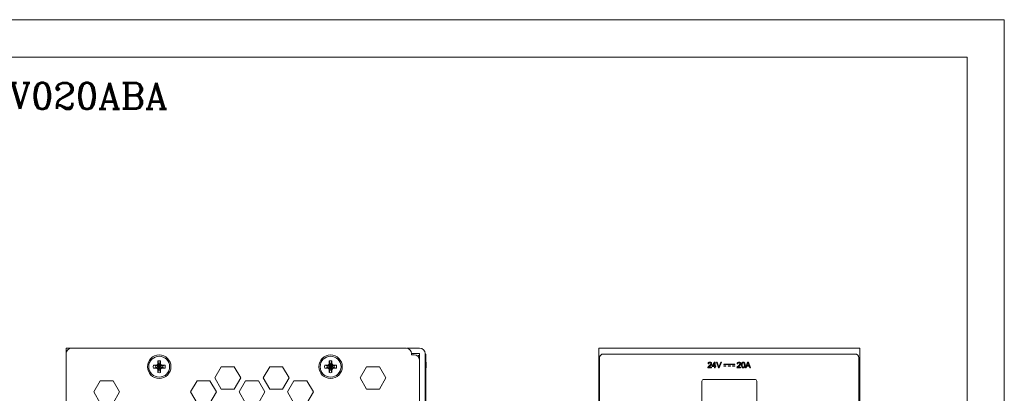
# Model space of a CAD drawing. Header units: millimetres. Extents: x 0 to 420, y 0 to 297.
# Tile 13 of 13: x 156 to 420, y 197 to 297. Entities that reach past the tile are written whole.
import ezdxf

# ---------------------------------------------------------------- set-up
doc = ezdxf.new("R2010")
doc.units = ezdxf.units.MM
doc.layers.get('0').update_dxf_attribs({"linetype": 'CONTINUOUS', "lineweight": 13})
doc.layers.add('Line', color=3, linetype='CONTINUOUS', lineweight=25)
doc.styles.add('ROMANC', font='romanc')

msp = doc.modelspace()

# ---------------------------------------------------------------- linework, layer by layer
for p, q in [((168.18, 207.5), (168.18, 209)), ((168.18, 209), (259.38, 209)), ((259.58, 209), (263.08, 209)), ((311.18, 88), (311.18, 209)), ((381.18, 209), (311.18, 209)), ((381.18, 209), (381.18, 88)), ((168.18, 88), (168.18, 207.5)), ((260.88, 207.2), (260.88, 207.5)), ((263.08, 207.5), (260.88, 207.5)), ((261.58, 207.2), (260.88, 207.2)), ((262.65, 206.73), (262.65, 207)), ((263.08, 207), (262.65, 207)), ((263.08, 205.7), (263.08, 207.5)), ((264.58, 207.5), (264.58, 174.7)), ((264.76, 207.4), (264.58, 207.4)), ((264.76, 207.4), (264.76, 174.7)), ((311.38, 90.6), (311.38, 206.4)), ((312.38, 207.4), (379.98, 207.4)), ((380.98, 90.6), (380.98, 206.4)), ((191.62, 204.37), (192.25, 204.19)), ((191.62, 204.37), (192.36, 204.37)), ((191.62, 203.63), (192.25, 203.81)), ((192.36, 203.63), (191.62, 203.63)), ((194.11, 203.81), (192.25, 204.19)), ((192.29, 204.19), (192.25, 204.19)), ((192.25, 203.81), (194.11, 204.19)), ((192.25, 203.81), (192.29, 203.81)), ((192.74, 204.44), (192.29, 204.19)), ((192.36, 204.37), (192.29, 204.19)), ((194.08, 203.81), (192.29, 204.19)), ((192.29, 203.81), (194.08, 204.19)), ((192.36, 203.63), (192.29, 203.81)), ((192.29, 203.81), (192.74, 203.56)), ((192.36, 204.37), (192.72, 204.57)), ((192.72, 203.43), (192.36, 203.63)), ((192.72, 204.57), (192.81, 204.82)), ((192.72, 204.57), (192.74, 204.44)), ((192.72, 203.43), (192.74, 203.56)), ((193, 204.89), (192.74, 204.44)), ((192.74, 203.56), (193.63, 204.44)), ((193.63, 203.56), (192.74, 204.44)), ((192.74, 203.56), (193, 203.11)), ((192.81, 204.82), (192.81, 205.56)), ((192.81, 205.56), (193, 204.93)), ((192.81, 204.82), (193, 204.89)), ((193, 203.07), (193.37, 204.93)), ((193, 204.93), (193, 204.89)), ((193.37, 203.07), (193, 204.93)), ((193, 203.11), (193.37, 204.89)), ((193.37, 203.11), (193, 204.89)), ((193.55, 205.56), (193.37, 204.93)), ((193.37, 204.89), (193.37, 204.93)), ((193.63, 204.44), (193.37, 204.89)), ((193.55, 204.82), (193.37, 204.89)), ((193.37, 203.11), (193.63, 203.56)), ((193.55, 205.56), (193.55, 204.82)), ((193.55, 204.82), (193.65, 204.57)), ((193.65, 204.57), (193.63, 204.44)), ((194.08, 204.19), (193.63, 204.44)), ((193.63, 203.56), (194.08, 203.81)), ((193.65, 203.43), (193.63, 203.56)), ((193.65, 204.57), (194, 204.37)), ((194, 203.63), (193.65, 203.43)), ((194, 204.37), (194.08, 204.19)), ((194, 204.37), (194.74, 204.37)), ((194, 203.63), (194.08, 203.81)), ((194.74, 203.63), (194, 203.63)), ((194.11, 204.19), (194.08, 204.19)), ((194.08, 203.81), (194.11, 203.81)), ((194.74, 204.37), (194.11, 204.19)), ((194.74, 203.63), (194.11, 203.81)), ((208.12, 201), (209.85, 204)), ((209.85, 204), (213.31, 204)), ((213.31, 204), (215.05, 201)), ((221.12, 201), (222.85, 204)), ((222.85, 204), (226.31, 204)), ((226.31, 204), (228.05, 201)), ((237.62, 204.37), (238.36, 204.37)), ((237.62, 204.37), (238.25, 204.19)), ((237.62, 203.63), (238.25, 203.81)), ((238.36, 203.63), (237.62, 203.63)), ((238.25, 203.81), (240.11, 204.19)), ((238.29, 204.19), (238.25, 204.19)), ((238.25, 204.19), (240.11, 203.81)), ((238.25, 203.81), (238.29, 203.81)), ((238.74, 204.44), (238.29, 204.19)), ((238.36, 204.37), (238.29, 204.19)), ((238.29, 203.81), (240.08, 204.19)), ((238.29, 204.19), (240.08, 203.81)), ((238.36, 203.63), (238.29, 203.81)), ((238.29, 203.81), (238.74, 203.56)), ((238.36, 204.37), (238.72, 204.57)), ((238.72, 203.43), (238.36, 203.63)), ((238.72, 204.57), (238.81, 204.82)), ((238.72, 204.57), (238.74, 204.44)), ((238.72, 203.43), (238.74, 203.56)), ((239, 204.89), (238.74, 204.44)), ((238.74, 203.56), (239.63, 204.44)), ((239.63, 203.56), (238.74, 204.44)), ((238.74, 203.56), (239, 203.11)), ((238.81, 204.82), (238.81, 205.56)), ((238.81, 205.56), (239, 204.93)), ((238.81, 204.82), (239, 204.89)), ((239, 203.07), (239.37, 204.93)), ((239, 204.93), (239, 204.89)), ((239.37, 203.07), (239, 204.93)), ((239, 203.11), (239.37, 204.89)), ((239.37, 203.11), (239, 204.89)), ((239.55, 205.56), (239.37, 204.93)), ((239.37, 204.89), (239.37, 204.93)), ((239.63, 204.44), (239.37, 204.89)), ((239.55, 204.82), (239.37, 204.89)), ((239.37, 203.11), (239.63, 203.56)), ((239.55, 205.56), (239.55, 204.82)), ((239.55, 204.82), (239.65, 204.57)), ((239.65, 204.57), (239.63, 204.44)), ((240.08, 204.19), (239.63, 204.44)), ((239.63, 203.56), (240.08, 203.81)), ((239.65, 203.43), (239.63, 203.56)), ((239.65, 204.57), (240, 204.37)), ((240, 203.63), (239.65, 203.43)), ((240, 204.37), (240.08, 204.19)), ((240, 204.37), (240.74, 204.37)), ((240, 203.63), (240.08, 203.81)), ((240.74, 203.63), (240, 203.63)), ((240.11, 204.19), (240.08, 204.19)), ((240.08, 203.81), (240.11, 203.81)), ((240.74, 204.37), (240.11, 204.19)), ((240.74, 203.63), (240.11, 203.81)), ((247.12, 201), (248.85, 204)), ((248.85, 204), (252.31, 204)), ((252.31, 204), (254.05, 201)), ((263.08, 174.75), (263.08, 205.7)), ((264.76, 205.21), (264.79, 205.21)), ((264.76, 204.77), (264.79, 204.77)), ((264.76, 204.75), (264.79, 204.75)), ((264.76, 203.7), (264.79, 203.7)), ((264.76, 203.67), (264.79, 203.67)), ((264.79, 205.21), (264.79, 204.77)), ((264.79, 204.75), (264.79, 203.7)), ((264.79, 203.69), (264.79, 203.67)), ((340.45, 203.7), (341.44, 203.7)), ((340.48, 204.77), (340.67, 204.75)), ((341.44, 203.88), (340.7, 203.88)), ((341.44, 203.7), (341.44, 203.88)), ((342.26, 205.2), (341.58, 204.23)), ((341.58, 204.23), (341.58, 204.06)), ((341.58, 204.06), (342.23, 204.06)), ((341.76, 204.23), (342.23, 204.9)), ((342.23, 204.23), (341.76, 204.23)), ((342.23, 204.9), (342.23, 204.23)), ((342.23, 204.06), (342.23, 203.7)), ((342.23, 203.7), (342.41, 203.7)), ((342.41, 205.2), (342.26, 205.2)), ((342.41, 204.23), (342.41, 205.2)), ((342.61, 204.23), (342.41, 204.23)), ((342.41, 203.7), (342.41, 204.06)), ((342.41, 204.06), (342.61, 204.06)), ((342.61, 204.06), (342.61, 204.23)), ((342.72, 205.2), (343.3, 203.7)), ((342.94, 205.2), (342.72, 205.2)), ((343.33, 204.11), (342.94, 205.2)), ((343.3, 203.7), (343.51, 203.7)), ((343.89, 205.2), (343.49, 204.11)), ((343.51, 203.7), (344.1, 205.2)), ((344.1, 205.2), (343.89, 205.2)), ((344.68, 204.7), (344.68, 204.55)), ((347.68, 204.7), (344.68, 204.7)), ((344.68, 204.55), (347.68, 204.55)), ((344.68, 204.25), (344.68, 204.1)), ((345.28, 204.25), (344.68, 204.25)), ((344.68, 204.1), (345.28, 204.1)), ((345.28, 204.1), (345.28, 204.25)), ((345.88, 204.25), (345.88, 204.1)), ((346.48, 204.25), (345.88, 204.25)), ((345.88, 204.1), (346.48, 204.1)), ((346.48, 204.1), (346.48, 204.25)), ((347.08, 204.25), (347.08, 204.1)), ((347.68, 204.25), (347.08, 204.25)), ((347.08, 204.1), (347.68, 204.1)), ((347.68, 204.55), (347.68, 204.7)), ((347.68, 204.1), (347.68, 204.25)), ((348.25, 203.7), (349.24, 203.7)), ((348.29, 204.77), (348.47, 204.75)), ((349.24, 203.88), (348.51, 203.88)), ((349.24, 203.7), (349.24, 203.88)), ((351.09, 205.2), (350.51, 203.7)), ((350.51, 203.7), (350.73, 203.7)), ((350.73, 203.7), (350.89, 204.15)), ((350.89, 204.15), (351.52, 204.15)), ((350.95, 204.32), (351.11, 204.76)), ((351.46, 204.32), (350.95, 204.32)), ((351.3, 205.2), (351.09, 205.2)), ((351.92, 203.7), (351.3, 205.2)), ((351.3, 204.73), (351.46, 204.32)), ((351.52, 204.15), (351.69, 203.7)), ((351.69, 203.7), (351.92, 203.7)), ((192.81, 203.18), (192.72, 203.43)), ((192.81, 202.44), (192.81, 203.18)), ((192.81, 203.18), (193, 203.11)), ((192.81, 202.44), (193, 203.07)), ((193, 203.11), (193, 203.07)), ((193.55, 203.18), (193.37, 203.11)), ((193.37, 203.07), (193.37, 203.11)), ((193.55, 202.44), (193.37, 203.07)), ((193.65, 203.43), (193.55, 203.18)), ((193.55, 203.18), (193.55, 202.44)), ((209.85, 198), (208.12, 201)), ((215.05, 201), (213.31, 198)), ((222.85, 198), (221.12, 201)), ((228.05, 201), (226.31, 198)), ((238.81, 203.18), (238.72, 203.43)), ((238.81, 202.44), (238.81, 203.18)), ((238.81, 203.18), (239, 203.11)), ((238.81, 202.44), (239, 203.07)), ((239, 203.11), (239, 203.07)), ((239.55, 203.18), (239.37, 203.11)), ((239.37, 203.07), (239.37, 203.11)), ((239.55, 202.44), (239.37, 203.07)), ((239.65, 203.43), (239.55, 203.18)), ((239.55, 203.18), (239.55, 202.44)), ((248.85, 198), (247.12, 201)), ((254.05, 201), (252.31, 198)), ((175.62, 197.25), (177.35, 200.25)), ((177.35, 200.25), (180.81, 200.25)), ((180.81, 200.25), (182.55, 197.25)), ((201.62, 197.25), (203.35, 200.25)), ((203.35, 200.25), (206.81, 200.25)), ((206.81, 200.25), (208.55, 197.25)), ((214.62, 197.25), (216.35, 200.25)), ((216.35, 200.25), (219.81, 200.25)), ((219.81, 200.25), (221.55, 197.25)), ((227.62, 197.25), (229.35, 200.25)), ((229.35, 200.25), (232.81, 200.25)), ((232.81, 200.25), (234.55, 197.25)), ((338.83, 182.9), (338.83, 200.1)), ((339.33, 200.6), (353.04, 200.6)), ((353.54, 200.1), (353.54, 182.9)), ((177.35, 194.25), (175.62, 197.25)), ((182.55, 197.25), (180.81, 194.25)), ((203.35, 194.25), (201.62, 197.25)), ((208.55, 197.25), (206.81, 194.25)), ((213.31, 198), (209.85, 198)), ((216.35, 194.25), (214.62, 197.25)), ((221.55, 197.25), (219.81, 194.25)), ((226.31, 198), (222.85, 198)), ((229.35, 194.25), (227.62, 197.25)), ((234.55, 197.25), (232.81, 194.25)), ((252.31, 198), (248.85, 198))]:
    msp.add_line(p, q)
at = {"ltscale": 5}
for points in [[(0, 0), (420, 0), (420, 297), (0, 297)], [(10, 10), (410, 10), (410, 287), (10, 287)]]:
    msp.add_lwpolyline(points, close=True, dxfattribs=at)
for points in [[(340.47, 203.83), (340.45, 203.79), (340.45, 203.74), (340.45, 203.7)], [(340.59, 204.03), (340.54, 203.96), (340.5, 203.89), (340.47, 203.83)], [(340.63, 205.09), (340.56, 205.02), (340.51, 204.91), (340.48, 204.77)], [(340.83, 204.25), (340.73, 204.17), (340.65, 204.09), (340.59, 204.03)], [(340.97, 205.21), (340.83, 205.19), (340.72, 205.15), (340.63, 205.09)], [(340.67, 204.75), (340.68, 204.85), (340.71, 204.92), (340.75, 204.97)], [(340.7, 203.88), (340.73, 203.91), (340.75, 203.94), (340.78, 203.98)], [(340.75, 204.97), (340.81, 205.02), (340.88, 205.04), (340.96, 205.05)], [(340.78, 203.98), (340.82, 204.02), (340.89, 204.08), (340.99, 204.17)], [(341.16, 204.57), (341.09, 204.49), (340.98, 204.38), (340.83, 204.25)], [(340.96, 205.05), (341.05, 205.04), (341.11, 205.02), (341.17, 204.98)], [(341.31, 205.09), (341.22, 205.15), (341.11, 205.19), (340.97, 205.21)], [(340.99, 204.17), (341.11, 204.27), (341.21, 204.36), (341.28, 204.43)], [(341.25, 204.79), (341.24, 204.73), (341.21, 204.65), (341.16, 204.57)], [(341.17, 204.98), (341.21, 204.92), (341.24, 204.86), (341.25, 204.79)], [(341.28, 204.43), (341.33, 204.49), (341.37, 204.56), (341.4, 204.61)], [(341.44, 204.79), (341.42, 204.9), (341.38, 205), (341.31, 205.09)], [(341.4, 204.61), (341.42, 204.67), (341.43, 204.73), (341.44, 204.79)], [(343.41, 203.86), (343.38, 203.94), (343.36, 204.02), (343.33, 204.11)], [(343.49, 204.11), (343.46, 204.03), (343.43, 203.95), (343.41, 203.86)], [(348.27, 203.83), (348.26, 203.79), (348.25, 203.74), (348.25, 203.7)], [(348.39, 204.03), (348.34, 203.96), (348.3, 203.89), (348.27, 203.83)], [(348.43, 205.09), (348.36, 205.02), (348.31, 204.91), (348.29, 204.77)], [(348.63, 204.25), (348.53, 204.17), (348.45, 204.09), (348.39, 204.03)], [(348.77, 205.21), (348.63, 205.19), (348.52, 205.15), (348.43, 205.09)], [(348.47, 204.75), (348.48, 204.85), (348.51, 204.92), (348.56, 204.97)], [(348.51, 203.88), (348.53, 203.91), (348.55, 203.94), (348.58, 203.98)], [(348.56, 204.97), (348.61, 205.02), (348.68, 205.04), (348.77, 205.05)], [(348.58, 203.98), (348.63, 204.02), (348.7, 204.08), (348.8, 204.17)], [(348.96, 204.57), (348.89, 204.49), (348.79, 204.38), (348.63, 204.25)], [(349.11, 205.09), (349.03, 205.15), (348.91, 205.19), (348.77, 205.21)], [(348.77, 205.05), (348.85, 205.04), (348.92, 205.02), (348.97, 204.98)], [(348.8, 204.17), (348.92, 204.27), (349.01, 204.36), (349.08, 204.43)], [(349.05, 204.79), (349.04, 204.73), (349.01, 204.65), (348.96, 204.57)], [(348.97, 204.98), (349.02, 204.92), (349.04, 204.86), (349.05, 204.79)], [(349.08, 204.43), (349.13, 204.49), (349.17, 204.56), (349.2, 204.61)], [(349.24, 204.79), (349.23, 204.9), (349.18, 205), (349.11, 205.09)], [(349.2, 204.61), (349.22, 204.67), (349.24, 204.73), (349.24, 204.79)], [(349.49, 204.87), (349.46, 204.75), (349.45, 204.61), (349.44, 204.44)], [(349.44, 204.44), (349.46, 204.16), (349.51, 203.96), (349.59, 203.83)], [(349.66, 205.12), (349.59, 205.05), (349.54, 204.97), (349.49, 204.87)], [(349.59, 203.83), (349.68, 203.74), (349.79, 203.69), (349.93, 203.67)], [(349.63, 204.44), (349.64, 204.68), (349.67, 204.84), (349.72, 204.95)], [(349.71, 203.95), (349.67, 204.05), (349.64, 204.2), (349.63, 204.44)], [(349.93, 205.21), (349.82, 205.2), (349.73, 205.16), (349.66, 205.12)], [(349.93, 203.83), (349.85, 203.84), (349.78, 203.88), (349.71, 203.95)], [(349.72, 204.95), (349.78, 205.01), (349.85, 205.04), (349.93, 205.05)], [(350.14, 205.16), (350.08, 205.18), (350.01, 205.2), (349.93, 205.21)], [(349.93, 205.05), (350.01, 205.04), (350.08, 205), (350.14, 204.93)], [(350.14, 203.95), (350.08, 203.88), (350.01, 203.84), (349.93, 203.83)], [(349.93, 203.67), (350.04, 203.69), (350.13, 203.72), (350.2, 203.76)], [(350.29, 205.02), (350.25, 205.07), (350.2, 205.12), (350.14, 205.16)], [(350.14, 204.93), (350.19, 204.83), (350.22, 204.68), (350.23, 204.44)], [(350.23, 204.44), (350.22, 204.21), (350.19, 204.05), (350.14, 203.95)], [(350.2, 203.76), (350.26, 203.83), (350.32, 203.91), (350.36, 204.01)], [(350.38, 204.79), (350.36, 204.88), (350.33, 204.95), (350.29, 205.02)], [(350.36, 204.01), (350.39, 204.13), (350.41, 204.27), (350.42, 204.44)], [(350.42, 204.44), (350.41, 204.58), (350.4, 204.7), (350.38, 204.79)], [(351.11, 204.76), (351.14, 204.85), (351.17, 204.94), (351.19, 205.04)], [(351.19, 205.04), (351.22, 204.95), (351.26, 204.85), (351.3, 204.73)]]:
    msp.add_lwpolyline(points)
for centre, radius in [((193.18, 204), 3.15), ((193.18, 204), 2.8), ((239.18, 204), 3.15), ((239.18, 204), 2.8)]:
    msp.add_circle(centre, radius)
for centre, radius, start, end in [((169.68, 207.5), 1.5, 90, 180), ((259.38, 207.5), 1.5, 0, 90), ((263.08, 207.5), 1.5, 0, 90), ((261.58, 205.7), 1.5, 0, 90), ((312.38, 206.4), 1, 90, 180), ((379.98, 206.4), 1, 0, 90), ((193.18, 204), 1.6, 166.6293, 193.3707), ((193.18, 204), 0.95, 168.7706, 191.2294), ((193.18, 204), 1.6, 76.6293, 103.3707), ((193.18, 204), 0.95, 78.7706, 101.2294), ((193.18, 204), 0.95, 348.7706, 11.2294), ((193.18, 204), 1.6, 346.6293, 13.3707), ((239.18, 204), 1.6, 166.6293, 193.3707), ((239.18, 204), 0.95, 168.7706, 191.2294), ((239.18, 204), 1.6, 76.6293, 103.3707), ((239.18, 204), 0.95, 78.7706, 101.2294), ((239.18, 204), 0.95, 348.7706, 11.2294), ((239.18, 204), 1.6, 346.6293, 13.3707), ((193.18, 204), 1.6, 256.6293, 283.3707), ((193.18, 204), 0.95, 258.7706, 281.2294), ((239.18, 204), 1.6, 256.6293, 283.3707), ((239.18, 204), 0.95, 258.7706, 281.2294), ((339.33, 200.1), 0.5, 90, 180), ((353.04, 200.1), 0.5, 0, 90)]:
    msp.add_arc(centre, radius, start, end)

# ---------------------------------------------------------------- texts
at = {"layer": 'Line', "color": 7, "style": 'ROMANC'}
msp.add_text('MED_EOE20010408_DRB-24V020ABA', height=7, dxfattribs=at).set_placement((13.6, 273.08))

doc.saveas('drawing.dxf')
